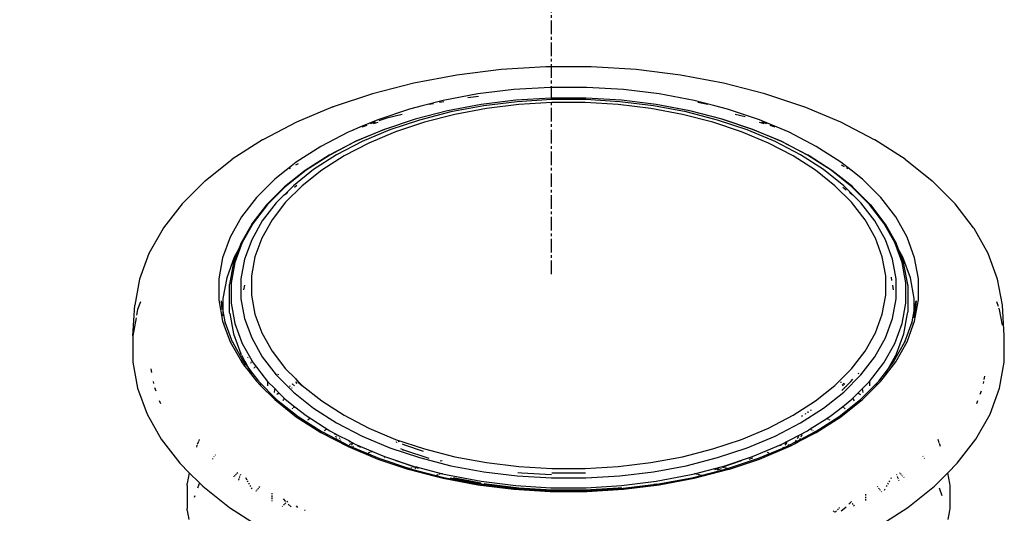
# Model space of a CAD drawing. Extents: x -18027 to -11651, y 1687 to 5059.
# Tile 112 of 170: x -13903 to -13866, y 2951 to 2969. Entities that reach past the tile are written whole.
import ezdxf

# ---------------------------------------------------------------- set-up
doc = ezdxf.new("R2010")
doc.units = 0
doc.header["$MEASUREMENT"] = 0
doc.linetypes.add('CENTER1', pattern=[0.6625, 0.5, -0.075, 0.0125, -0.075])
doc.layers.get('0').update_dxf_attribs({"linetype": 'CONTINUOUS'})
doc.layers.add('CENTERLINE', color=3, linetype='CENTER1')
doc.layers.add('TANK', color=2, linetype='CONTINUOUS')

# ---------------------------------------------------------------- blocks, each defined once
blk = doc.blocks.new('12-14 TANKS')
for p, q in [((-163.234, 52.374), (-164.058, 52.324)), ((-162.404, 52.374), (-163.234, 52.374)), ((-161.58, 52.324), (-162.404, 52.374)), ((-164.869, 52.224), (-165.658, 52.076)), ((-164.058, 52.324), (-164.869, 52.224)), ((-160.769, 52.224), (-161.58, 52.324)), ((-159.98, 52.076), (-160.769, 52.224)), ((-165.658, 52.076), (-166.416, 51.881)), ((-163.155, 51.997), (-163.824, 51.956)), ((-162.483, 51.997), (-163.155, 51.997)), ((-161.814, 51.956), (-162.483, 51.997)), ((-159.223, 51.881), (-159.98, 52.076)), ((-166.416, 51.881), (-167.134, 51.642)), ((-164.482, 51.876), (-165.121, 51.756)), ((-164.47, 51.832), (-164.668, 51.807)), ((-163.824, 51.956), (-164.482, 51.876)), ((-161.157, 51.876), (-161.814, 51.956)), ((-160.517, 51.756), (-161.157, 51.876)), ((-158.504, 51.642), (-159.223, 51.881)), ((-167.139, 51.64), (-167.81, 51.359)), ((-167.139, 51.64), (-167.134, 51.642)), ((-165.503, 51.657), (-165.735, 51.598)), ((-165.121, 51.756), (-165.503, 51.657)), ((-165.48, 51.662), (-165.503, 51.657)), ((-165.293, 51.697), (-165.373, 51.682)), ((-165.108, 51.732), (-165.188, 51.717)), ((-164.424, 51.683), (-165.042, 51.567)), ((-164.422, 51.683), (-165.039, 51.567)), ((-164.376, 51.658), (-164.975, 51.546)), ((-164.422, 51.683), (-164.424, 51.683)), ((-163.789, 51.761), (-164.422, 51.683)), ((-163.76, 51.734), (-164.376, 51.658)), ((-163.73, 51.684), (-164.326, 51.611)), ((-163.788, 51.761), (-163.789, 51.761)), ((-163.143, 51.8), (-163.788, 51.761)), ((-163.134, 51.772), (-163.76, 51.734)), ((-163.124, 51.721), (-163.73, 51.684)), ((-162.495, 51.8), (-163.143, 51.8)), ((-162.504, 51.772), (-163.134, 51.772)), ((-162.514, 51.721), (-163.124, 51.721)), ((-161.908, 51.684), (-162.514, 51.721)), ((-161.878, 51.734), (-162.504, 51.772)), ((-161.85, 51.761), (-162.495, 51.8)), ((-161.312, 51.611), (-161.908, 51.684)), ((-161.262, 51.658), (-161.878, 51.734)), ((-161.849, 51.761), (-161.85, 51.761)), ((-161.216, 51.683), (-161.849, 51.761)), ((-160.663, 51.546), (-161.262, 51.658)), ((-160.6, 51.567), (-161.216, 51.683)), ((-161.214, 51.683), (-161.216, 51.683)), ((-160.596, 51.567), (-161.214, 51.683)), ((-160.135, 51.657), (-160.517, 51.756)), ((-160.265, 51.682), (-160.45, 51.717)), ((-160.135, 51.657), (-160.158, 51.662)), ((-159.903, 51.598), (-160.135, 51.657)), ((-158.5, 51.64), (-158.504, 51.642)), ((-157.828, 51.359), (-158.5, 51.64)), ((-165.735, 51.598), (-166.318, 51.404)), ((-165.872, 51.502), (-166.152, 51.43)), ((-165.042, 51.567), (-165.635, 51.415)), ((-165.039, 51.567), (-165.631, 51.415)), ((-164.975, 51.546), (-165.55, 51.398)), ((-164.906, 51.502), (-165.462, 51.359)), ((-164.326, 51.611), (-164.906, 51.502)), ((-160.733, 51.502), (-161.312, 51.611)), ((-160.176, 51.359), (-160.733, 51.502)), ((-160.088, 51.398), (-160.663, 51.546)), ((-160.007, 51.415), (-160.6, 51.567)), ((-160.003, 51.415), (-160.596, 51.567)), ((-159.321, 51.404), (-159.903, 51.598)), ((-159.58, 51.455), (-159.766, 51.502)), ((-167.81, 51.359), (-168.427, 51.038)), ((-166.318, 51.404), (-166.649, 51.265)), ((-166.625, 51.273), (-166.649, 51.265)), ((-166.517, 51.296), (-166.609, 51.265)), ((-166.364, 51.36), (-166.456, 51.329)), ((-166.317, 51.352), (-166.405, 51.329)), ((-166.152, 51.43), (-166.298, 51.382)), ((-165.635, 51.415), (-166.197, 51.228)), ((-165.631, 51.415), (-166.192, 51.228)), ((-165.55, 51.398), (-166.095, 51.216)), ((-165.462, 51.359), (-165.99, 51.183)), ((-159.648, 51.183), (-160.176, 51.359)), ((-159.543, 51.216), (-160.088, 51.398)), ((-159.446, 51.228), (-160.007, 51.415)), ((-159.441, 51.228), (-160.003, 51.415)), ((-158.777, 51.175), (-159.321, 51.404)), ((-159.233, 51.329), (-159.321, 51.352)), ((-159.182, 51.329), (-159.274, 51.36)), ((-159.029, 51.265), (-159.122, 51.296)), ((-157.211, 51.038), (-157.828, 51.359)), ((-166.862, 51.175), (-167.361, 50.916)), ((-166.801, 51.201), (-166.862, 51.175)), ((-166.649, 51.265), (-166.801, 51.201)), ((-166.778, 51.209), (-166.801, 51.201)), ((-166.2, 51.227), (-166.725, 51.006)), ((-166.192, 51.228), (-166.717, 51.008)), ((-166.095, 51.216), (-166.605, 51.003)), ((-165.99, 51.183), (-166.483, 50.976)), ((-166.2, 51.227), (-166.197, 51.228)), ((-159.155, 50.976), (-159.648, 51.183)), ((-159.034, 51.003), (-159.543, 51.216)), ((-158.921, 51.008), (-159.446, 51.228)), ((-159.439, 51.227), (-159.441, 51.228)), ((-158.913, 51.006), (-159.439, 51.227)), ((-158.277, 50.916), (-158.777, 51.175)), ((-168.433, 51.035), (-168.989, 50.678)), ((-168.427, 51.038), (-168.433, 51.035)), ((-167.361, 50.916), (-167.811, 50.627)), ((-166.725, 51.006), (-167.208, 50.755)), ((-166.717, 51.008), (-167.198, 50.757)), ((-166.605, 51.003), (-167.073, 50.759)), ((-166.483, 50.976), (-166.936, 50.741)), ((-158.702, 50.741), (-159.155, 50.976)), ((-158.566, 50.759), (-159.034, 51.003)), ((-158.44, 50.757), (-158.921, 51.008)), ((-158.43, 50.755), (-158.913, 51.006)), ((-157.827, 50.627), (-158.277, 50.916)), ((-157.205, 51.035), (-157.211, 51.038)), ((-156.649, 50.678), (-157.205, 51.035)), ((-167.211, 50.754), (-167.646, 50.475)), ((-167.198, 50.757), (-167.632, 50.479)), ((-167.073, 50.759), (-167.494, 50.489)), ((-166.936, 50.741), (-167.344, 50.479)), ((-167.208, 50.755), (-167.211, 50.754)), ((-158.294, 50.479), (-158.702, 50.741)), ((-158.144, 50.489), (-158.566, 50.759)), ((-158.006, 50.479), (-158.44, 50.757)), ((-158.427, 50.754), (-158.43, 50.755)), ((-157.992, 50.475), (-158.427, 50.754)), ((-169.484, 50.285), (-168.989, 50.678)), ((-167.811, 50.627), (-168, 50.477)), ((-167.777, 50.593), (-167.824, 50.569)), ((-157.638, 50.477), (-157.827, 50.627)), ((-157.759, 50.54), (-157.815, 50.569)), ((-156.649, 50.678), (-156.155, 50.285)), ((-168, 50.477), (-168.206, 50.313)), ((-167.646, 50.475), (-168.028, 50.171)), ((-167.632, 50.479), (-168.013, 50.176)), ((-167.987, 50.484), (-168, 50.477)), ((-167.915, 50.521), (-167.945, 50.506)), ((-167.494, 50.489), (-167.864, 50.195)), ((-167.344, 50.479), (-167.702, 50.195)), ((-157.936, 50.195), (-158.294, 50.479)), ((-157.774, 50.195), (-158.144, 50.489)), ((-157.625, 50.176), (-158.006, 50.479)), ((-157.61, 50.171), (-157.992, 50.475)), ((-157.693, 50.506), (-157.723, 50.521)), ((-157.638, 50.477), (-157.651, 50.484)), ((-157.432, 50.313), (-157.638, 50.477)), ((-169.484, 50.285), (-169.9, 49.869)), ((-168.206, 50.313), (-168.543, 49.977)), ((-167.864, 50.195), (-168.179, 49.88)), ((-167.702, 50.195), (-168.007, 49.89)), ((-167.802, 50.199), (-167.846, 50.164)), ((-157.631, 49.89), (-157.936, 50.195)), ((-157.459, 49.88), (-157.774, 50.195)), ((-157.096, 49.977), (-157.432, 50.313)), ((-155.739, 49.869), (-156.155, 50.285)), ((-168.031, 50.169), (-168.356, 49.844)), ((-168.013, 50.176), (-168.337, 49.852)), ((-168.031, 50.169), (-168.028, 50.171)), ((-167.968, 50.068), (-168.026, 50.021)), ((-157.73, 50.115), (-157.792, 50.164)), ((-157.612, 50.021), (-157.67, 50.068)), ((-157.301, 49.852), (-157.625, 50.176)), ((-157.607, 50.169), (-157.61, 50.171)), ((-157.282, 49.844), (-157.607, 50.169)), ((-169.905, 49.863), (-170.244, 49.424)), ((-169.905, 49.863), (-169.9, 49.869)), ((-168.543, 49.977), (-168.816, 49.622)), ((-168.359, 49.841), (-168.624, 49.497)), ((-168.337, 49.852), (-168.601, 49.51)), ((-168.179, 49.88), (-168.435, 49.548)), ((-168.359, 49.841), (-168.356, 49.844)), ((-168.007, 49.89), (-168.255, 49.568)), ((-157.383, 49.568), (-157.631, 49.89)), ((-157.203, 49.548), (-157.459, 49.88)), ((-157.037, 49.51), (-157.301, 49.852)), ((-157.279, 49.841), (-157.282, 49.844)), ((-157.015, 49.497), (-157.279, 49.841)), ((-156.822, 49.622), (-157.096, 49.977)), ((-155.733, 49.863), (-155.739, 49.869)), ((-155.394, 49.424), (-155.733, 49.863)), ((-168.816, 49.622), (-169.024, 49.253)), ((-168.628, 49.49), (-168.829, 49.133)), ((-168.601, 49.51), (-168.801, 49.154)), ((-168.435, 49.548), (-168.629, 49.203)), ((-168.628, 49.49), (-168.626, 49.494)), ((-168.626, 49.494), (-168.624, 49.497)), ((-168.255, 49.568), (-168.443, 49.234)), ((-157.195, 49.234), (-157.383, 49.568)), ((-157.009, 49.203), (-157.203, 49.548)), ((-156.837, 49.154), (-157.037, 49.51)), ((-157.012, 49.494), (-157.015, 49.497)), ((-157.01, 49.49), (-157.012, 49.494)), ((-156.809, 49.133), (-157.01, 49.49)), ((-156.614, 49.253), (-156.822, 49.622)), ((-170.254, 49.409), (-170.512, 48.951)), ((-170.254, 49.409), (-170.249, 49.417)), ((-170.249, 49.417), (-170.244, 49.424)), ((-155.389, 49.417), (-155.394, 49.424)), ((-155.384, 49.409), (-155.389, 49.417)), ((-155.126, 48.951), (-155.384, 49.409)), ((-169.024, 49.253), (-169.164, 48.873)), ((-168.801, 49.154), (-168.936, 48.788)), ((-168.831, 49.129), (-168.87, 49.022)), ((-168.831, 49.129), (-168.829, 49.133)), ((-168.629, 49.203), (-168.76, 48.847)), ((-168.443, 49.234), (-168.57, 48.89)), ((-157.068, 48.89), (-157.195, 49.234)), ((-156.878, 48.847), (-157.009, 49.203)), ((-156.702, 48.788), (-156.837, 49.154)), ((-156.807, 49.129), (-156.809, 49.133)), ((-156.768, 49.022), (-156.807, 49.129)), ((-156.475, 48.873), (-156.614, 49.253)), ((-170.512, 48.951), (-170.685, 48.481)), ((-168.87, 49.022), (-168.967, 48.761)), ((-168.87, 49.022), (-168.949, 48.883)), ((-156.771, 49.028), (-156.775, 49.035)), ((-156.689, 48.883), (-156.768, 49.022)), ((-156.672, 48.761), (-156.768, 49.022)), ((-154.953, 48.481), (-155.126, 48.951)), ((-169.164, 48.873), (-169.234, 48.487)), ((-168.949, 48.883), (-169.087, 48.508)), ((-168.968, 48.757), (-169.036, 48.382)), ((-168.936, 48.788), (-169.004, 48.416)), ((-168.968, 48.757), (-168.967, 48.761)), ((-168.76, 48.847), (-168.826, 48.485)), ((-168.57, 48.89), (-168.633, 48.54)), ((-157.005, 48.54), (-157.068, 48.89)), ((-156.812, 48.485), (-156.878, 48.847)), ((-156.634, 48.416), (-156.702, 48.788)), ((-156.551, 48.508), (-156.689, 48.883)), ((-156.67, 48.757), (-156.672, 48.761)), ((-156.602, 48.382), (-156.67, 48.757)), ((-156.404, 48.487), (-156.475, 48.873)), ((-170.685, 48.481), (-170.772, 48.002)), ((-169.234, 48.487), (-169.234, 48.099)), ((-169.087, 48.508), (-169.156, 48.126)), ((-169.037, 48.378), (-169.036, 48.382)), ((-169.004, 48.416), (-169.004, 48.042)), ((-168.826, 48.485), (-168.826, 48.122)), ((-168.633, 48.54), (-168.633, 48.188)), ((-157.005, 48.188), (-157.005, 48.54)), ((-156.89, 48.458), (-156.901, 48.515)), ((-156.812, 48.122), (-156.812, 48.485)), ((-156.634, 48.042), (-156.634, 48.416)), ((-156.601, 48.378), (-156.602, 48.382)), ((-156.482, 48.126), (-156.551, 48.508)), ((-156.404, 48.099), (-156.404, 48.487)), ((-154.866, 48.002), (-154.953, 48.481)), ((-169.037, 48.373), (-169.037, 48.378)), ((-169.037, 47.876), (-169.037, 48.373)), ((-168.764, 48.37), (-168.779, 48.283)), ((-156.859, 48.283), (-156.875, 48.37)), ((-156.601, 48.373), (-156.601, 48.378)), ((-156.601, 48.373), (-156.601, 47.876)), ((-170.669, 48.063), (-170.72, 47.925)), ((-169.234, 48.099), (-169.164, 47.713)), ((-169.189, 48.081), (-169.177, 47.924)), ((-169.189, 48.081), (-169.156, 47.9)), ((-169.156, 48.126), (-169.156, 47.9)), ((-169.004, 48.042), (-168.936, 47.669)), ((-168.826, 48.122), (-168.76, 47.76)), ((-168.633, 48.188), (-168.57, 47.838)), ((-157.068, 47.838), (-157.005, 48.188)), ((-156.878, 47.76), (-156.812, 48.122)), ((-156.702, 47.669), (-156.634, 48.042)), ((-156.482, 47.9), (-156.482, 48.126)), ((-156.482, 47.9), (-156.449, 48.081)), ((-156.475, 47.713), (-156.404, 48.099)), ((-156.449, 48.081), (-156.462, 47.914)), ((-154.938, 47.98), (-154.969, 48.063)), ((-170.808, 47.444), (-170.772, 48.002)), ((-170.72, 47.925), (-170.739, 47.82)), ((-169.156, 47.9), (-169.156, 47.81)), ((-169.156, 47.9), (-169.119, 47.697)), ((-169.033, 47.85), (-169.037, 47.876)), ((-169.033, 47.85), (-168.965, 47.476)), ((-156.673, 47.476), (-156.605, 47.85)), ((-156.605, 47.85), (-156.601, 47.876)), ((-156.519, 47.697), (-156.482, 47.9)), ((-156.482, 47.769), (-156.482, 47.9)), ((-156.462, 47.914), (-156.473, 47.817)), ((-154.918, 47.925), (-154.928, 47.951)), ((-154.866, 47.637), (-154.918, 47.925)), ((-154.831, 47.444), (-154.866, 48.002)), ((-170.747, 47.775), (-170.808, 47.444)), ((-169.164, 47.713), (-169.139, 47.645)), ((-169.145, 47.678), (-169.139, 47.645)), ((-169.119, 47.697), (-168.985, 47.331)), ((-168.936, 47.669), (-168.801, 47.303)), ((-168.76, 47.76), (-168.629, 47.405)), ((-168.57, 47.838), (-168.443, 47.494)), ((-157.195, 47.494), (-157.068, 47.838)), ((-157.009, 47.405), (-156.878, 47.76)), ((-156.837, 47.303), (-156.702, 47.669)), ((-156.653, 47.331), (-156.519, 47.697)), ((-156.499, 47.645), (-156.475, 47.713)), ((-156.499, 47.645), (-156.493, 47.678)), ((-169.139, 47.645), (-169.024, 47.333)), ((-168.443, 47.494), (-168.255, 47.159)), ((-157.383, 47.159), (-157.195, 47.494)), ((-156.614, 47.333), (-156.499, 47.645)), ((-170.808, 47.444), (-170.808, 46.961)), ((-169.024, 47.333), (-168.819, 46.969)), ((-168.985, 47.331), (-168.984, 47.33)), ((-168.984, 47.33), (-168.981, 47.32)), ((-168.984, 47.33), (-168.804, 47.01)), ((-168.965, 47.476), (-168.83, 47.109)), ((-168.801, 47.303), (-168.601, 46.947)), ((-168.629, 47.405), (-168.435, 47.059)), ((-157.203, 47.059), (-157.009, 47.405)), ((-157.037, 46.947), (-156.837, 47.303)), ((-156.86, 46.964), (-156.654, 47.33)), ((-156.822, 46.964), (-156.614, 47.333)), ((-156.809, 47.109), (-156.673, 47.476)), ((-156.654, 47.33), (-156.658, 47.32)), ((-156.654, 47.33), (-156.653, 47.331)), ((-154.831, 46.961), (-154.831, 47.444)), ((-168.255, 47.159), (-168.007, 46.838)), ((-157.631, 46.838), (-157.383, 47.159)), ((-170.808, 46.961), (-170.72, 46.48)), ((-168.818, 47.087), (-168.83, 47.109)), ((-168.816, 46.976), (-168.819, 46.969)), ((-168.819, 46.969), (-168.816, 46.964)), ((-168.818, 47.087), (-168.753, 46.971)), ((-168.816, 46.964), (-168.758, 46.888)), ((-168.809, 46.997), (-168.812, 46.99)), ((-168.804, 47.01), (-168.806, 47.004)), ((-168.8, 47.02), (-168.804, 47.01)), ((-168.804, 47.01), (-168.778, 46.964)), ((-168.778, 46.964), (-168.753, 46.931)), ((-168.753, 46.971), (-168.753, 46.973)), ((-168.753, 46.931), (-168.753, 46.971)), ((-168.753, 46.971), (-168.738, 46.943)), ((-168.738, 46.943), (-168.745, 46.921)), ((-168.737, 46.944), (-168.738, 46.943)), ((-168.738, 46.943), (-168.682, 46.844)), ((-168.701, 47.043), (-168.705, 47.032)), ((-168.645, 46.945), (-168.649, 46.933)), ((-168.641, 46.955), (-168.643, 46.95)), ((-168.637, 46.967), (-168.639, 46.961)), ((-168.629, 46.987), (-168.632, 46.98)), ((-168.601, 46.947), (-168.337, 46.606)), ((-168.435, 47.059), (-168.179, 46.727)), ((-157.459, 46.727), (-157.203, 47.059)), ((-157.301, 46.605), (-157.037, 46.947)), ((-157.096, 46.61), (-156.822, 46.964)), ((-156.967, 46.825), (-156.82, 47.087)), ((-156.967, 46.825), (-156.86, 46.964)), ((-156.82, 47.087), (-156.809, 47.109)), ((-154.918, 46.48), (-154.831, 46.961)), ((-170.476, 46.835), (-170.464, 46.769)), ((-168.755, 46.895), (-168.758, 46.888)), ((-168.758, 46.888), (-168.753, 46.882)), ((-168.753, 46.908), (-168.753, 46.931)), ((-168.753, 46.931), (-168.745, 46.921)), ((-168.753, 46.882), (-168.753, 46.892)), ((-168.753, 46.882), (-168.693, 46.805)), ((-168.745, 46.921), (-168.751, 46.906)), ((-168.745, 46.921), (-168.683, 46.841)), ((-168.692, 46.812), (-168.693, 46.805)), ((-168.693, 46.805), (-168.673, 46.779)), ((-168.69, 46.826), (-168.689, 46.83)), ((-168.69, 46.826), (-168.689, 46.825)), ((-168.683, 46.841), (-168.689, 46.83)), ((-168.682, 46.844), (-168.683, 46.841)), ((-168.683, 46.841), (-168.671, 46.825)), ((-168.681, 46.845), (-168.682, 46.844)), ((-168.682, 46.844), (-168.671, 46.825)), ((-168.669, 46.783), (-168.673, 46.779)), ((-168.673, 46.779), (-168.543, 46.61)), ((-168.671, 46.825), (-168.507, 46.611)), ((-168.671, 46.825), (-168.655, 46.797)), ((-168.655, 46.797), (-168.662, 46.79)), ((-168.655, 46.798), (-168.655, 46.797)), ((-168.655, 46.797), (-168.623, 46.74)), ((-168.587, 46.855), (-168.592, 46.85)), ((-168.572, 46.866), (-168.58, 46.86)), ((-168.564, 46.873), (-168.568, 46.869)), ((-167.829, 46.66), (-168.007, 46.838)), ((-157.936, 46.533), (-157.631, 46.838)), ((-157.132, 46.611), (-156.967, 46.825)), ((-157.015, 46.74), (-156.967, 46.825)), ((-170.434, 46.604), (-170.428, 46.569)), ((-168.543, 46.61), (-168.465, 46.532)), ((-168.507, 46.611), (-168.172, 46.277)), ((-168.337, 46.606), (-168.337, 46.575)), ((-168.337, 46.606), (-168.206, 46.474)), ((-168.179, 46.727), (-167.864, 46.412)), ((-168.141, 46.737), (-168.148, 46.72)), ((-167.829, 46.66), (-167.794, 46.614)), ((-167.829, 46.66), (-167.789, 46.62)), ((-167.811, 46.595), (-167.825, 46.586)), ((-167.809, 46.594), (-167.819, 46.581)), ((-167.815, 46.577), (-167.798, 46.582)), ((-167.794, 46.614), (-167.799, 46.607)), ((-167.79, 46.609), (-167.797, 46.604)), ((-167.789, 46.62), (-167.794, 46.614)), ((-167.794, 46.614), (-167.79, 46.609)), ((-167.783, 46.613), (-167.79, 46.609)), ((-167.79, 46.609), (-167.775, 46.589)), ((-167.789, 46.62), (-167.783, 46.613)), ((-167.783, 46.613), (-167.702, 46.533)), ((-167.78, 46.588), (-167.775, 46.589)), ((-167.775, 46.589), (-167.772, 46.586)), ((-167.772, 46.586), (-167.753, 46.56)), ((-167.772, 46.586), (-167.712, 46.526)), ((-157.819, 46.581), (-157.829, 46.594)), ((-157.814, 46.586), (-157.828, 46.595)), ((-157.774, 46.412), (-157.459, 46.727)), ((-157.721, 46.527), (-157.646, 46.602)), ((-157.646, 46.602), (-157.61, 46.648)), ((-157.497, 46.737), (-157.504, 46.755)), ((-157.466, 46.277), (-157.132, 46.611)), ((-157.432, 46.474), (-157.301, 46.605)), ((-157.301, 46.605), (-157.301, 46.524)), ((-157.173, 46.532), (-157.096, 46.61)), ((-155.21, 46.569), (-155.204, 46.604)), ((-155.197, 46.641), (-155.186, 46.703)), ((-170.72, 46.48), (-170.546, 46.007)), ((-170.412, 46.495), (-170.389, 46.431)), ((-168.492, 46.566), (-168.465, 46.532)), ((-168.465, 46.532), (-168.206, 46.273)), ((-168.337, 46.567), (-168.337, 46.534)), ((-168.337, 46.529), (-168.337, 46.524)), ((-168.218, 46.409), (-168.219, 46.405)), ((-168.212, 46.442), (-168.217, 46.414)), ((-168.206, 46.474), (-168.211, 46.448)), ((-168.206, 46.474), (-168.125, 46.393)), ((-167.925, 46.522), (-167.94, 46.512)), ((-167.891, 46.488), (-167.902, 46.474)), ((-167.888, 46.556), (-167.87, 46.561)), ((-167.867, 46.559), (-167.882, 46.55)), ((-167.864, 46.412), (-167.494, 46.118)), ((-167.85, 46.541), (-167.86, 46.528)), ((-167.753, 46.56), (-167.752, 46.559)), ((-167.702, 46.533), (-167.344, 46.248)), ((-158.294, 46.248), (-157.936, 46.533)), ((-158.144, 46.118), (-157.774, 46.412)), ((-157.808, 46.44), (-157.753, 46.495)), ((-157.778, 46.528), (-157.799, 46.555)), ((-157.756, 46.55), (-157.785, 46.568)), ((-157.753, 46.495), (-157.757, 46.501)), ((-157.753, 46.495), (-157.721, 46.527)), ((-157.747, 46.488), (-157.753, 46.495)), ((-157.721, 46.527), (-157.727, 46.531)), ((-157.713, 46.522), (-157.721, 46.527)), ((-157.513, 46.393), (-157.432, 46.474)), ((-157.432, 46.273), (-157.173, 46.532)), ((-157.419, 46.405), (-157.432, 46.474)), ((-157.173, 46.532), (-157.147, 46.566)), ((-155.272, 46.37), (-155.25, 46.431)), ((-155.092, 46.007), (-154.918, 46.48)), ((-170.325, 46.258), (-170.304, 46.202)), ((-168.206, 46.273), (-167.811, 45.959)), ((-168.172, 46.363), (-168.175, 46.362)), ((-168.172, 46.277), (-167.78, 45.965)), ((-168.149, 46.378), (-168.169, 46.366)), ((-168.125, 46.393), (-168.144, 46.381)), ((-168.125, 46.393), (-168.032, 46.3)), ((-168.06, 46.251), (-168.061, 46.248)), ((-168.046, 46.275), (-168.058, 46.254)), ((-168.032, 46.3), (-168.043, 46.28)), ((-168.032, 46.3), (-168.013, 46.281)), ((-168.013, 46.281), (-167.839, 46.143)), ((-167.344, 46.248), (-166.936, 45.987)), ((-158.702, 45.987), (-158.294, 46.248)), ((-157.858, 45.965), (-157.466, 46.277)), ((-157.827, 45.959), (-157.432, 46.273)), ((-157.799, 46.143), (-157.625, 46.281)), ((-157.625, 46.281), (-157.606, 46.3)), ((-157.606, 46.3), (-157.513, 46.393)), ((-157.577, 46.248), (-157.606, 46.3)), ((-157.463, 46.362), (-157.513, 46.393)), ((-155.334, 46.202), (-155.314, 46.258)), ((-167.884, 46.107), (-167.887, 46.105)), ((-167.873, 46.116), (-167.881, 46.11)), ((-167.861, 46.126), (-167.865, 46.122)), ((-167.848, 46.136), (-167.857, 46.129)), ((-167.839, 46.143), (-167.844, 46.14)), ((-167.839, 46.143), (-167.632, 45.979)), ((-167.494, 46.118), (-167.073, 45.848)), ((-158.566, 45.848), (-158.144, 46.118)), ((-158.428, 46.033), (-158.424, 46.054)), ((-158.367, 46.072), (-158.383, 46.081)), ((-158.006, 45.979), (-157.799, 46.143)), ((-157.79, 46.136), (-157.799, 46.143)), ((-157.777, 46.126), (-157.786, 46.133)), ((-157.769, 46.119), (-157.773, 46.122)), ((-157.751, 46.105), (-157.761, 46.113)), ((-170.546, 46.007), (-170.287, 45.547)), ((-167.811, 45.959), (-167.361, 45.671)), ((-167.78, 45.965), (-167.339, 45.682)), ((-167.632, 45.979), (-167.198, 45.7)), ((-167.595, 45.904), (-167.609, 45.897)), ((-167.568, 45.918), (-167.585, 45.909)), ((-166.936, 45.987), (-166.483, 45.751)), ((-159.155, 45.751), (-158.702, 45.987)), ((-158.541, 45.961), (-158.532, 45.985)), ((-158.474, 46.004), (-158.47, 46.025)), ((-158.388, 45.734), (-158.087, 45.927)), ((-158.299, 45.682), (-157.858, 45.965)), ((-158.277, 45.671), (-157.827, 45.959)), ((-158.087, 45.927), (-158.006, 45.979)), ((-158.076, 45.921), (-158.087, 45.927)), ((-158.048, 45.907), (-158.065, 45.915)), ((-158.025, 45.895), (-158.038, 45.901)), ((-155.351, 45.547), (-155.092, 46.007)), ((-167.339, 45.682), (-167.336, 45.68)), ((-167.336, 45.68), (-167.333, 45.679)), ((-167.333, 45.679), (-166.842, 45.424)), ((-167.29, 45.708), (-167.303, 45.7)), ((-167.265, 45.724), (-167.28, 45.714)), ((-167.198, 45.7), (-167.12, 45.66)), ((-167.073, 45.848), (-166.605, 45.605)), ((-166.483, 45.751), (-165.99, 45.544)), ((-159.648, 45.544), (-159.155, 45.751)), ((-159.034, 45.605), (-158.566, 45.848)), ((-158.921, 45.45), (-158.44, 45.7)), ((-158.582, 45.535), (-158.306, 45.679)), ((-158.44, 45.7), (-158.388, 45.734)), ((-158.378, 45.727), (-158.388, 45.734)), ((-158.353, 45.711), (-158.368, 45.721)), ((-158.332, 45.698), (-158.344, 45.705)), ((-158.303, 45.68), (-158.306, 45.679)), ((-158.299, 45.682), (-158.303, 45.68)), ((-170.287, 45.547), (-169.947, 45.106)), ((-169.606, 45.507), (-169.627, 45.447)), ((-169.593, 45.54), (-169.601, 45.518)), ((-167.361, 45.671), (-166.862, 45.411)), ((-167.12, 45.66), (-167.106, 45.651)), ((-167.12, 45.66), (-167.107, 45.653)), ((-167.107, 45.653), (-167.106, 45.651)), ((-167.107, 45.653), (-167.05, 45.623)), ((-167.106, 45.651), (-167.104, 45.646)), ((-167.106, 45.651), (-167.071, 45.628)), ((-167.102, 45.638), (-167.099, 45.63)), ((-167.09, 45.608), (-167.085, 45.593)), ((-167.08, 45.579), (-167.079, 45.576)), ((-167.079, 45.576), (-167.073, 45.566)), ((-167.05, 45.623), (-167.047, 45.616)), ((-167.05, 45.623), (-166.851, 45.52)), ((-167.044, 45.608), (-167.039, 45.6)), ((-167.025, 45.573), (-167.015, 45.557)), ((-167.007, 45.541), (-166.999, 45.527)), ((-166.851, 45.52), (-166.844, 45.51)), ((-166.851, 45.52), (-166.769, 45.477)), ((-166.836, 45.5), (-166.828, 45.49)), ((-166.605, 45.605), (-166.095, 45.391)), ((-165.99, 45.544), (-165.462, 45.369)), ((-165.921, 45.507), (-165.943, 45.499)), ((-160.176, 45.369), (-159.648, 45.544)), ((-159.543, 45.391), (-159.034, 45.605)), ((-158.772, 45.437), (-158.657, 45.496)), ((-158.675, 45.464), (-158.601, 45.502)), ((-158.659, 45.492), (-158.657, 45.496)), ((-158.657, 45.496), (-158.582, 45.535)), ((-158.657, 45.496), (-158.639, 45.527)), ((-158.623, 45.557), (-158.599, 45.6)), ((-158.601, 45.502), (-158.277, 45.671)), ((-158.601, 45.502), (-158.596, 45.511)), ((-158.585, 45.531), (-158.582, 45.535)), ((-158.582, 45.535), (-158.565, 45.566)), ((-158.553, 45.593), (-158.539, 45.63)), ((-156.024, 45.483), (-156.045, 45.54)), ((-155.692, 45.106), (-155.351, 45.547)), ((-169.632, 45.436), (-169.644, 45.402)), ((-166.862, 45.411), (-166.318, 45.183)), ((-166.832, 45.451), (-166.843, 45.446)), ((-166.842, 45.424), (-166.3, 45.197)), ((-166.808, 45.461), (-166.821, 45.456)), ((-166.804, 45.459), (-166.789, 45.439)), ((-166.782, 45.472), (-166.789, 45.469)), ((-166.769, 45.477), (-166.775, 45.475)), ((-166.775, 45.421), (-166.762, 45.404)), ((-166.769, 45.477), (-166.717, 45.45)), ((-166.717, 45.45), (-166.415, 45.324)), ((-166.693, 45.429), (-166.634, 45.398)), ((-166.443, 45.312), (-166.45, 45.309)), ((-166.429, 45.318), (-166.436, 45.315)), ((-166.415, 45.324), (-166.422, 45.321)), ((-166.415, 45.324), (-166.192, 45.23)), ((-166.095, 45.391), (-165.55, 45.209)), ((-165.966, 45.491), (-165.989, 45.484)), ((-165.898, 45.375), (-165.848, 45.354)), ((-165.87, 45.46), (-165.825, 45.441)), ((-165.858, 45.345), (-165.848, 45.354)), ((-165.848, 45.354), (-165.379, 45.197)), ((-165.825, 45.441), (-165.487, 45.328)), ((-165.462, 45.369), (-164.906, 45.225)), ((-160.733, 45.225), (-160.176, 45.369)), ((-160.088, 45.209), (-159.543, 45.391)), ((-159.446, 45.23), (-158.921, 45.45)), ((-159.338, 45.197), (-158.892, 45.384)), ((-159.321, 45.183), (-158.777, 45.411)), ((-159.209, 45.318), (-159.216, 45.321)), ((-158.945, 45.429), (-158.917, 45.443)), ((-158.9, 45.373), (-158.892, 45.384)), ((-158.892, 45.384), (-158.797, 45.424)), ((-158.892, 45.384), (-158.876, 45.404)), ((-158.832, 45.462), (-158.85, 45.469)), ((-158.849, 45.439), (-158.832, 45.462)), ((-158.832, 45.462), (-158.81, 45.49)), ((-158.817, 45.456), (-158.832, 45.462)), ((-158.797, 45.424), (-158.772, 45.437)), ((-158.772, 45.437), (-158.795, 45.446)), ((-158.777, 45.411), (-158.747, 45.426)), ((-158.769, 45.435), (-158.772, 45.437)), ((-158.747, 45.426), (-158.754, 45.429)), ((-158.747, 45.426), (-158.675, 45.464)), ((-158.675, 45.464), (-158.671, 45.472)), ((-155.998, 45.413), (-156.02, 45.471)), ((-169.344, 45.188), (-169.348, 45.18)), ((-169.344, 45.188), (-169.343, 45.19)), ((-169.318, 45.229), (-169.325, 45.221)), ((-169.292, 45.263), (-169.298, 45.255)), ((-166.49, 45.292), (-166.495, 45.29)), ((-166.477, 45.297), (-166.484, 45.295)), ((-166.464, 45.303), (-166.471, 45.3)), ((-166.318, 45.183), (-165.767, 44.999)), ((-166.3, 45.197), (-165.734, 45.008)), ((-166.202, 45.211), (-166.195, 45.208)), ((-166.192, 45.23), (-165.631, 45.043)), ((-165.998, 45.16), (-165.987, 45.155)), ((-165.987, 45.155), (-165.627, 45.035)), ((-165.55, 45.209), (-164.975, 45.061)), ((-165.139, 45.151), (-165.174, 45.145)), ((-164.906, 45.225), (-164.326, 45.117)), ((-161.312, 45.117), (-160.733, 45.225)), ((-160.663, 45.061), (-160.088, 45.209)), ((-160.007, 45.043), (-159.446, 45.23)), ((-160.005, 45.037), (-159.651, 45.155)), ((-159.904, 45.008), (-159.338, 45.197)), ((-159.871, 44.999), (-159.321, 45.183)), ((-159.651, 45.155), (-159.641, 45.16)), ((-159.511, 45.18), (-159.443, 45.208)), ((-159.174, 45.303), (-159.181, 45.306)), ((-159.161, 45.297), (-159.167, 45.3)), ((-159.148, 45.292), (-159.154, 45.295)), ((-156.32, 45.229), (-156.327, 45.238)), ((-156.296, 45.19), (-156.301, 45.2)), ((-169.947, 45.106), (-169.774, 44.933)), ((-165.758, 45.002), (-165.767, 44.999)), ((-165.767, 44.999), (-165.735, 44.989)), ((-165.734, 45.008), (-165.745, 45.005)), ((-165.735, 44.989), (-165.288, 44.874)), ((-165.728, 45.01), (-165.734, 45.008)), ((-165.734, 45.008), (-165.721, 45.004)), ((-165.721, 45.004), (-165.11, 44.846)), ((-165.684, 45.021), (-165.711, 45.014)), ((-165.627, 45.035), (-165.655, 45.028)), ((-165.641, 45.014), (-165.625, 45.008)), ((-165.631, 45.043), (-165.615, 45.039)), ((-165.615, 45.039), (-165.627, 45.035)), ((-165.627, 45.035), (-165.574, 45.018)), ((-165.615, 45.039), (-165.131, 44.914)), ((-164.975, 45.061), (-164.376, 44.949)), ((-164.326, 45.117), (-163.73, 45.044)), ((-163.73, 45.044), (-163.124, 45.007)), ((-163.124, 45.007), (-162.514, 45.007)), ((-162.514, 45.007), (-161.908, 45.044)), ((-161.908, 45.044), (-161.312, 45.117)), ((-161.262, 44.949), (-160.663, 45.061)), ((-160.517, 44.831), (-159.903, 44.989)), ((-160.508, 44.914), (-160.024, 45.039)), ((-160.386, 44.883), (-159.917, 45.004)), ((-160.137, 44.993), (-160.064, 45.018)), ((-160.086, 44.984), (-160.013, 45.008)), ((-160.024, 45.039), (-160.007, 45.043)), ((-160.014, 45.036), (-160.024, 45.039)), ((-159.993, 45.031), (-160.003, 45.033)), ((-159.974, 45.026), (-159.984, 45.028)), ((-159.936, 45.016), (-159.964, 45.023)), ((-159.918, 45.012), (-159.927, 45.014)), ((-159.917, 45.004), (-159.904, 45.008)), ((-159.904, 45.008), (-159.911, 45.01)), ((-159.893, 45.005), (-159.904, 45.008)), ((-159.903, 44.989), (-159.871, 44.999)), ((-159.871, 44.999), (-159.88, 45.002)), ((-155.864, 44.933), (-155.692, 45.106)), ((-169.774, 44.933), (-169.81, 44.735)), ((-169.774, 44.933), (-169.585, 44.744)), ((-168.957, 44.861), (-168.965, 44.853)), ((-168.94, 44.878), (-168.948, 44.869)), ((-168.923, 44.894), (-168.932, 44.886)), ((-168.907, 44.911), (-168.915, 44.903)), ((-168.884, 44.933), (-168.899, 44.919)), ((-168.87, 44.806), (-168.874, 44.795)), ((-168.862, 44.827), (-168.866, 44.816)), ((-168.854, 44.85), (-168.858, 44.839)), ((-168.846, 44.872), (-168.85, 44.861)), ((-168.835, 44.902), (-168.842, 44.882)), ((-168.742, 44.843), (-168.721, 44.804)), ((-168.71, 44.784), (-168.698, 44.763)), ((-165.278, 44.876), (-165.288, 44.874)), ((-165.288, 44.874), (-165.121, 44.831)), ((-165.217, 44.892), (-165.247, 44.884)), ((-165.173, 44.903), (-165.195, 44.898)), ((-165.131, 44.914), (-165.151, 44.909)), ((-165.131, 44.914), (-165.039, 44.891)), ((-165.121, 44.831), (-164.482, 44.711)), ((-165.11, 44.846), (-164.473, 44.727)), ((-165.039, 44.891), (-164.422, 44.775)), ((-164.99, 44.838), (-164.961, 44.831)), ((-164.961, 44.831), (-164.379, 44.721)), ((-164.928, 44.843), (-164.904, 44.837)), ((-164.904, 44.837), (-164.428, 44.747)), ((-164.422, 44.775), (-163.788, 44.697)), ((-164.376, 44.949), (-163.76, 44.874)), ((-163.76, 44.874), (-163.134, 44.836)), ((-163.679, 44.924), (-163.75, 44.933)), ((-163.131, 44.891), (-163.679, 44.924)), ((-163.134, 44.841), (-163.11, 44.84)), ((-163.134, 44.836), (-163.111, 44.836)), ((-163.128, 44.932), (-163.108, 44.931)), ((-163.111, 44.836), (-163.11, 44.84)), ((-163.111, 44.836), (-162.528, 44.836)), ((-163.11, 44.84), (-162.528, 44.84)), ((-163.108, 44.931), (-162.53, 44.931)), ((-162.53, 44.931), (-162.51, 44.932)), ((-162.528, 44.84), (-162.505, 44.841)), ((-162.528, 44.836), (-162.528, 44.84)), ((-162.528, 44.836), (-162.504, 44.836)), ((-162.504, 44.836), (-161.878, 44.874)), ((-161.878, 44.874), (-161.262, 44.949)), ((-161.85, 44.697), (-161.216, 44.775)), ((-161.216, 44.775), (-160.6, 44.891)), ((-161.165, 44.727), (-160.529, 44.846)), ((-161.157, 44.711), (-160.517, 44.831)), ((-160.6, 44.891), (-160.508, 44.914)), ((-160.529, 44.846), (-160.386, 44.883)), ((-160.498, 44.912), (-160.508, 44.914)), ((-160.476, 44.906), (-160.487, 44.909)), ((-160.454, 44.9), (-160.465, 44.903)), ((-160.432, 44.895), (-160.443, 44.898)), ((-160.411, 44.889), (-160.422, 44.892)), ((-160.386, 44.883), (-160.401, 44.887)), ((-160.375, 44.88), (-160.386, 44.883)), ((-156.94, 44.763), (-156.929, 44.784)), ((-156.906, 44.824), (-156.896, 44.843)), ((-156.8, 44.892), (-156.804, 44.902)), ((-156.789, 44.861), (-156.793, 44.872)), ((-156.78, 44.839), (-156.784, 44.85)), ((-156.772, 44.816), (-156.776, 44.827)), ((-156.76, 44.784), (-156.764, 44.795)), ((-156.747, 44.926), (-156.754, 44.933)), ((-156.723, 44.903), (-156.731, 44.911)), ((-156.707, 44.886), (-156.715, 44.894)), ((-156.69, 44.869), (-156.698, 44.878)), ((-156.665, 44.845), (-156.674, 44.853)), ((-156.11, 44.687), (-155.864, 44.933)), ((-155.828, 44.735), (-155.864, 44.933)), ((-169.814, 44.697), (-169.81, 44.735)), ((-169.814, 44.697), (-169.814, 44.274)), ((-169.585, 44.744), (-169.622, 44.646)), ((-169.585, 44.744), (-169.528, 44.687)), ((-169.528, 44.687), (-169.036, 44.296)), ((-168.686, 44.742), (-168.674, 44.721)), ((-168.662, 44.699), (-168.65, 44.678)), ((-168.638, 44.657), (-168.626, 44.636)), ((-168.546, 44.598), (-168.553, 44.589)), ((-168.532, 44.616), (-168.539, 44.607)), ((-168.518, 44.634), (-168.525, 44.625)), ((-168.504, 44.652), (-168.511, 44.643)), ((-168.484, 44.677), (-168.497, 44.661)), ((-164.482, 44.711), (-163.824, 44.63)), ((-164.473, 44.727), (-163.819, 44.647)), ((-164.368, 44.736), (-164.325, 44.728)), ((-164.325, 44.728), (-163.729, 44.655)), ((-163.824, 44.63), (-163.155, 44.59)), ((-163.819, 44.647), (-163.154, 44.606)), ((-163.793, 44.649), (-163.754, 44.644)), ((-163.788, 44.697), (-163.143, 44.658)), ((-163.754, 44.644), (-163.137, 44.606)), ((-163.729, 44.655), (-163.124, 44.618)), ((-163.155, 44.59), (-162.483, 44.59)), ((-163.154, 44.606), (-163.137, 44.606)), ((-163.143, 44.658), (-162.495, 44.658)), ((-163.137, 44.606), (-162.501, 44.606)), ((-163.124, 44.618), (-162.515, 44.618)), ((-162.515, 44.618), (-161.909, 44.655)), ((-162.501, 44.606), (-161.884, 44.644)), ((-162.501, 44.606), (-162.485, 44.606)), ((-162.495, 44.658), (-161.85, 44.697)), ((-162.485, 44.606), (-161.819, 44.647)), ((-162.483, 44.59), (-161.814, 44.63)), ((-161.909, 44.655), (-161.846, 44.663)), ((-161.884, 44.644), (-161.845, 44.649)), ((-161.819, 44.647), (-161.165, 44.727)), ((-161.814, 44.63), (-161.157, 44.711)), ((-161.259, 44.721), (-161.208, 44.731)), ((-157.148, 44.669), (-157.154, 44.677)), ((-157.128, 44.643), (-157.135, 44.652)), ((-157.114, 44.625), (-157.121, 44.634)), ((-157.099, 44.607), (-157.106, 44.616)), ((-157.024, 44.615), (-157.012, 44.636)), ((-156.989, 44.678), (-156.977, 44.699)), ((-156.964, 44.721), (-156.952, 44.742)), ((-156.602, 44.296), (-156.11, 44.687)), ((-155.967, 44.51), (-156.017, 44.646)), ((-155.824, 44.697), (-155.828, 44.735)), ((-155.824, 44.274), (-155.824, 44.697)), ((-169.672, 44.51), (-169.683, 44.48)), ((-168.26, 44.558), (-168.26, 44.537)), ((-168.26, 44.514), (-168.26, 44.489)), ((-168.26, 44.476), (-168.26, 44.45)), ((-168.26, 44.424), (-168.26, 44.411)), ((-168.053, 44.451), (-168.009, 44.407)), ((-157.378, 44.537), (-157.378, 44.514)), ((-157.378, 44.489), (-157.378, 44.463)), ((-157.378, 44.45), (-157.378, 44.424)), ((-157.079, 44.58), (-157.086, 44.589)), ((-169.81, 44.237), (-169.814, 44.274)), ((-169.81, 44.237), (-169.781, 44.077)), ((-169.036, 44.296), (-168.476, 43.937)), ((-168.064, 44.322), (-168.072, 44.313)), ((-168.03, 44.356), (-168.047, 44.339)), ((-168.002, 44.379), (-168.021, 44.364)), ((-167.968, 44.406), (-167.984, 44.394)), ((-167.96, 44.358), (-167.907, 44.305)), ((-167.815, 44.327), (-167.788, 44.292)), ((-167.647, 44.242), (-167.658, 44.237)), ((-157.957, 44.224), (-157.969, 44.231)), ((-157.931, 44.211), (-157.91, 44.232)), ((-157.89, 44.252), (-157.87, 44.272)), ((-157.857, 44.284), (-157.853, 44.288)), ((-157.853, 44.288), (-157.85, 44.292)), ((-157.823, 44.231), (-157.735, 44.301)), ((-157.735, 44.301), (-157.731, 44.305)), ((-157.678, 44.358), (-157.648, 44.388)), ((-157.648, 44.388), (-157.655, 44.394)), ((-157.648, 44.388), (-157.629, 44.407)), ((-157.637, 44.379), (-157.648, 44.388)), ((-157.615, 44.362), (-157.617, 44.364)), ((-157.6, 44.347), (-157.615, 44.362)), ((-157.575, 44.322), (-157.591, 44.339)), ((-157.163, 43.937), (-156.602, 44.296)), ((-155.857, 44.077), (-155.828, 44.237)), ((-155.828, 44.237), (-155.824, 44.274)), ((-157.931, 44.211), (-157.944, 44.218))]:
    blk.add_line(p, q)

msp = doc.modelspace()

# ---------------------------------------------------------------- linework, layer by layer
at = {"layer": 'CENTERLINE', "color": 3, "linetype": 'CENTER1', "flags": 128}
msp.add_lwpolyline([(-13883.011, 2959.81), (-13883.011, 2993.479), (-13921.698, 3020.432), (-13921.698, 3160.672)], dxfattribs=at)

# ---------------------------------------------------------------- block references
at = {"layer": 'TANK', "xscale": 2, "yscale": 2, "zscale": 2}
msp.add_blockref('12-14 TANKS', (-13556.742, 2862.668), dxfattribs=at)

doc.saveas('drawing.dxf')
